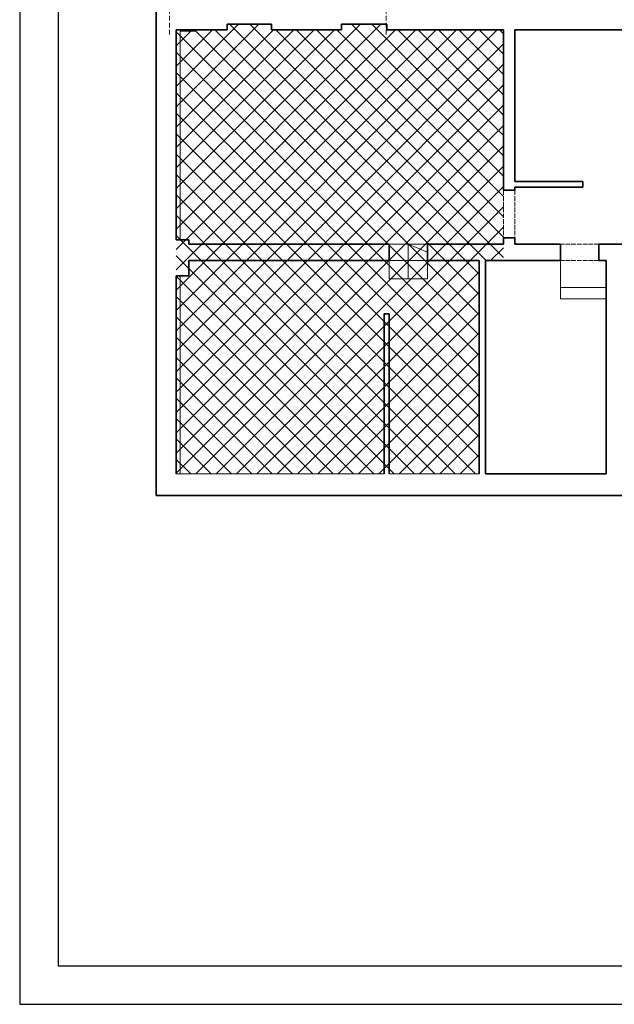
# Model space of a CAD drawing. Header units: inches. Extents: x 201967 to 338763, y -32705 to 30884.
# Tile 142 of 236: x 316578 to 318129, y 7989 to 10554. Entities that reach past the tile are written whole.
import ezdxf

# ---------------------------------------------------------------- set-up
doc = ezdxf.new("R2010")
doc.units = ezdxf.units.IN
doc.header["$MEASUREMENT"] = 0
doc.linetypes.add('ACAD_ISO02W100', pattern=[15, 12, -3])
doc.linetypes.add('ACAD_ISO10W100', pattern=[18, 12, -3, 0, -3])
doc.layers.add('00_kreskowanie', color=1, linetype='Continuous', lineweight=5, true_color=0xff0000)
for name, color, linetype, lineweight in [('11 OSIE ściany', 2, 'ACAD_ISO10W100', 5), ('1_OpisPomieszczen', 120, 'Continuous', 9), ('_proj_MURY konstr', 1, 'Continuous', 20), ('_proj_SCHODY', 2, 'Continuous', 9), ('K_kreskowanie', 251, 'Continuous', 0)]:
    doc.layers.add(name, color=color, linetype=linetype, lineweight=lineweight)

# ---------------------------------------------------------------- blocks, each defined once
blk = doc.blocks.new('1 osie 1 część BPPZ')
at = {"layer": '11 OSIE ściany'}
for p, q in [((-4002.4, -530), (-4002.4, 516.8)), ((-3437.4, -530), (-3437.4, 516.8))]:
    blk.add_line(p, q, dxfattribs=at)

msp = doc.modelspace()

# ---------------------------------------------------------------- hatches: boundary and pattern name
at = {"layer": '00_kreskowanie'}
h = msp.add_hatch(dxfattribs=at)
h.set_pattern_fill('ANSI37', color=252, scale=300, angle=360)
h.set_pattern_definition([(45, (230905.61, -6386.663), (-26.516504, 26.516504), []), (135, (230905.61, -6386.663), (-26.516504, -26.516504), [])])
h.paths.add_polyline_path([(316986.79, 10527.76), (317120.14, 10527.76), (317119.34, 10542.76), (317234.74, 10542.76), (317234.74, 10527.76), (317417.34, 10527.76), (317418.14, 10542.76), (317535.94, 10542.76), (317535.54, 10527.76), (317839.94, 10527.76), (317839.54, 9960.76), (317839.74, 9926.76), (317776.74, 9926.76), (317776.74, 9370.76), (316985.99, 9370.76)])

# ---------------------------------------------------------------- linework, layer by layer
at = {"layer": '1_OpisPomieszczen', "color": 252}
for p, q in [((317035.74, 10524.29), (316996.74, 10524.29)), ((316996.74, 10524.29), (316996.74, 9980.76)), ((317035.74, 10529.76), (317035.74, 10524.29)), ((317641.74, 9969.76), (317541.74, 9969.76)), ((317541.74, 9926.76), (317641.74, 9926.76)), ((317988.74, 9926.76), (317988.74, 9826.76)), ((316996.74, 9886.76), (316996.74, 9370.76)), ((318107.74, 9856.76), (317988.74, 9856.76)), ((318107.74, 9826.76), (317988.74, 9826.76))]:
    msp.add_line(p, q, dxfattribs=at)
msp.add_lwpolyline([(317541.74, 9926.76), (317541.74, 9878.76), (317641.74, 9878.76), (317641.74, 9926.76), (317641.74, 9969.76)], dxfattribs=at)
at = {"layer": '_proj_MURY konstr', "color": 3, "lineweight": 35}
for p, q in [((316934.74, 10580.76), (316934.74, 9314.76)), ((317119.74, 10542.76), (317119.74, 10527.76)), ((317234.74, 10542.76), (317119.74, 10542.76)), ((317234.74, 10542.76), (317234.74, 10527.76)), ((317417.74, 10542.76), (317417.74, 10527.76)), ((317535.74, 10542.76), (317417.74, 10542.76)), ((317535.74, 10542.76), (317535.74, 10527.76)), ((317119.74, 10527.76), (316986.79, 10527.76)), ((316986.79, 10527.76), (316986.79, 9980.76)), ((317417.74, 10527.76), (317234.74, 10527.76)), ((317839.74, 10527.76), (317535.74, 10527.76)), ((317839.74, 10527.76), (317839.74, 10406.05)), ((317869.74, 10527.76), (317869.74, 10406.05)), ((318159.74, 10527.76), (317869.74, 10527.76)), ((317839.74, 10406.05), (317839.74, 10109.76)), ((317869.74, 10406.05), (317869.74, 10132.76)), ((318046.74, 10132.76), (317869.74, 10132.76)), ((318046.74, 10132.76), (318046.74, 10117.76)), ((317869.74, 10109.76), (317839.74, 10109.76)), ((318046.74, 10117.76), (317869.74, 10117.76)), ((317869.74, 10117.76), (317869.74, 10109.76)), ((317019.79, 9980.76), (316986.79, 9980.76)), ((317019.79, 9980.76), (317019.79, 9969.76)), ((317869.74, 9985.76), (317839.74, 9985.76)), ((317839.74, 9985.76), (317839.74, 9969.76)), ((317869.74, 9985.76), (317869.74, 9969.76)), ((317541.74, 9969.76), (317019.79, 9969.76)), ((317541.74, 9926.76), (317541.74, 9969.76)), ((317839.74, 9969.76), (317641.74, 9969.76)), ((317641.74, 9969.76), (317641.74, 9926.76)), ((317988.74, 9969.76), (317869.74, 9969.76)), ((317988.74, 9926.76), (317988.74, 9969.76)), ((317988.74, 9969.76), (317988.74, 9926.76)), ((318334.74, 9969.76), (318088.74, 9969.76)), ((318088.74, 9926.76), (318088.74, 9969.76)), ((317541.74, 9926.76), (317019.79, 9926.76)), ((317019.79, 9926.76), (317019.79, 9886.76)), ((317776.74, 9926.76), (317641.74, 9926.76)), ((317776.74, 9370.76), (317776.74, 9926.76)), ((317988.74, 9926.76), (317792.74, 9926.76)), ((317792.74, 9370.76), (317792.74, 9926.76)), ((318107.74, 9926.76), (318088.74, 9926.76)), ((318107.74, 9370.76), (318107.74, 9926.76)), ((316986.79, 9886.76), (316986.79, 9370.76)), ((317019.79, 9886.76), (316986.79, 9886.76)), ((317528.74, 9370.76), (317528.74, 9787.76)), ((317528.74, 9787.76), (317541.74, 9787.76)), ((317541.74, 9370.76), (317541.74, 9787.76)), ((317792.74, 9370.76), (318107.74, 9370.76)), ((316934.74, 9314.76), (319670.74, 9314.76))]:
    msp.add_line(p, q, dxfattribs=at)
at = {"layer": '_proj_MURY konstr', "color": 3}
for p, q in [((316986.79, 9370.76), (317528.74, 9370.76)), ((317541.74, 9370.76), (317776.74, 9370.76))]:
    msp.add_line(p, q, dxfattribs=at)
at = {"layer": '_proj_SCHODY'}
for p, q in [((317591.74, 9878.76), (317591.74, 9969.76)), ((317591.74, 9969.76), (317641.74, 9948.26))]:
    msp.add_line(p, q, dxfattribs=at)
at = {"layer": 'Defpoints'}
for points in [[(316578.43, 7989.2), (324078.43, 7989.2), (324078.43, 12189.2), (316578.43, 12189.2)], [(316678.43, 8089.2), (323978.43, 8089.2), (323978.43, 12089.2), (316678.43, 12089.2)]]:
    msp.add_lwpolyline(points, close=True, dxfattribs=at)
at = {"layer": 'K_kreskowanie', "linetype": 'ACAD_ISO02W100'}
for p, q in [((317839.74, 10109.76), (317839.74, 9985.76)), ((317869.74, 10109.76), (317869.74, 9985.76)), ((318088.74, 9969.76), (317988.74, 9969.76)), ((318088.74, 9926.76), (317988.74, 9926.76))]:
    msp.add_line(p, q, dxfattribs=at)

# ---------------------------------------------------------------- block references
at = {"layer": '11 OSIE ściany'}
msp.add_blockref('1 osie 1 część BPPZ', (320971.52, 11045.76), dxfattribs=at)

doc.saveas('drawing.dxf')
